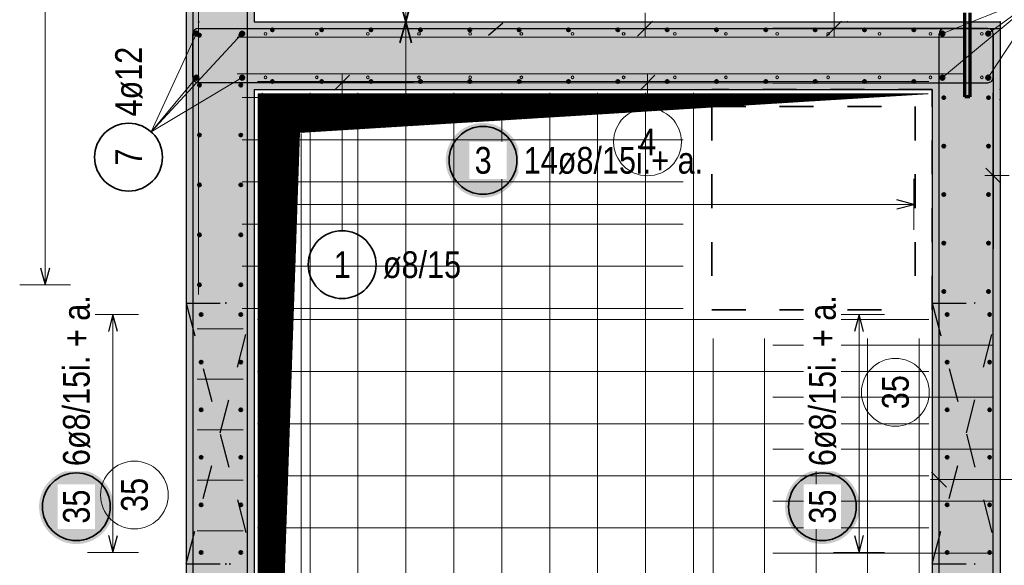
# Model space of a CAD drawing. Header units: millimetres. Extents: x -10.2 to 30.7, y 0 to 21.
# Tile 18 of 40: x 2.1 to 5, y 14.6 to 16.2. Entities that reach past the tile are written whole.
import ezdxf

# ---------------------------------------------------------------- set-up
doc = ezdxf.new("R2010")
doc.units = ezdxf.units.MM
doc.linetypes.add('DOT', pattern=[0.25, 0, -0.25])
doc.linetypes.add('HIDDEN', pattern=[0.375, 0.25, -0.125])
doc.layers.add('nplo Bewehrung', color=7, linetype='Continuous', lineweight=20)
doc.styles.add('Arial Narrow', font='ARIALN.TTF')

msp = doc.modelspace()

# ---------------------------------------------------------------- hatches: boundary and pattern name
at = {"lineweight": 13, "true_color": 0xd7ffd7}
for points in [[(2.791, 18.3541), (2.791, 16.1691), (2.591, 16.1691), (2.591, 18.3541)], [(2.791, 16.1691), (2.791, 12.3191), (2.591, 12.3191), (2.591, 16.1691)], [(4.791, 16.1691), (4.791, 15.9691), (2.791, 15.9691), (2.791, 16.1691)], [(4.991, 16.1691), (4.991, 12.3191), (4.791, 12.3191), (4.791, 16.1691)]]:
    msp.add_hatch(color=254, dxfattribs=at).paths.add_polyline_path(points)
at = {"lineweight": 13}
h = msp.add_hatch(dxfattribs=at)
h.set_pattern_fill('Mau', color=6, scale=0.01, angle=45, style=0, pattern_type=2)
h.set_pattern_definition([(45, (0, 0), (-0.00183847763, 0.00183847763), [])])
h.paths.add_polyline_path([(2.8035, 12.3316), (2.925, 15.842), (4.7785, 15.9566), (2.8035, 15.9566)])
at = {"lineweight": 25, "true_color": 0xffffff}
for points in [[(3.5763, 15.7602), (3.5762, 15.7641), (3.576, 15.7679), (3.5757, 15.7717), (3.5752, 15.7755), (3.5746, 15.7793), (3.5739, 15.7831), (3.573, 15.7868), (3.572, 15.7906), (3.5709, 15.7942), (3.5697, 15.7979), (3.5683, 15.8014), (3.5668, 15.805), (3.5652, 15.8085), (3.5634, 15.8119), (3.5616, 15.8152), (3.5596, 15.8185), (3.5575, 15.8217), (3.5553, 15.8249), (3.553, 15.828), (3.5506, 15.8309), (3.548, 15.8338), (3.5454, 15.8366), (3.5427, 15.8394), (3.5399, 15.842), (3.537, 15.8445), (3.534, 15.8469), (3.5309, 15.8492), (3.5278, 15.8514), (3.5246, 15.8535), (3.5213, 15.8555), (3.5179, 15.8574), (3.5145, 15.8591), (3.511, 15.8607), (3.5075, 15.8622), (3.5039, 15.8636), (3.5003, 15.8649), (3.4966, 15.866), (3.4929, 15.867), (3.4892, 15.8678), (3.4854, 15.8686), (3.4816, 15.8692), (3.4778, 15.8696), (3.474, 15.87), (3.4701, 15.8702), (3.4663, 15.8702), (3.4625, 15.8702), (3.4586, 15.87), (3.4548, 15.8696), (3.451, 15.8692), (3.4472, 15.8686), (3.4434, 15.8678), (3.4397, 15.867), (3.436, 15.866), (3.4323, 15.8649), (3.4287, 15.8636), (3.4251, 15.8622), (3.4216, 15.8607), (3.4181, 15.8591), (3.4147, 15.8574), (3.4113, 15.8555), (3.408, 15.8535), (3.4048, 15.8514), (3.4016, 15.8492), (3.3986, 15.8469), (3.3956, 15.8445), (3.3927, 15.842), (3.3899, 15.8394), (3.3872, 15.8366), (3.3845, 15.8338), (3.382, 15.8309), (3.3796, 15.828), (3.3773, 15.8249), (3.3751, 15.8217), (3.373, 15.8185), (3.371, 15.8152), (3.3692, 15.8119), (3.3674, 15.8085), (3.3658, 15.805), (3.3643, 15.8014), (3.3629, 15.7979), (3.3617, 15.7942), (3.3606, 15.7906), (3.3596, 15.7868), (3.3587, 15.7831), (3.358, 15.7793), (3.3574, 15.7755), (3.3569, 15.7717), (3.3566, 15.7679), (3.3564, 15.7641), (3.3563, 15.7602), (3.3564, 15.7564), (3.3566, 15.7526), (3.3569, 15.7487), (3.3574, 15.7449), (3.358, 15.7411), (3.3587, 15.7374), (3.3596, 15.7336), (3.3606, 15.7299), (3.3617, 15.7262), (3.3629, 15.7226), (3.3643, 15.719), (3.3658, 15.7155), (3.3674, 15.712), (3.3692, 15.7086), (3.371, 15.7052), (3.373, 15.7019), (3.3751, 15.6987), (3.3773, 15.6956), (3.3796, 15.6925), (3.382, 15.6895), (3.3845, 15.6866), (3.3872, 15.6838), (3.3899, 15.6811), (3.3927, 15.6785), (3.3956, 15.676), (3.3986, 15.6736), (3.4016, 15.6712), (3.4048, 15.669), (3.408, 15.667), (3.4113, 15.665), (3.4147, 15.6631), (3.4181, 15.6614), (3.4216, 15.6597), (3.4251, 15.6582), (3.4287, 15.6569), (3.4323, 15.6556), (3.436, 15.6545), (3.4397, 15.6535), (3.4434, 15.6526), (3.4472, 15.6519), (3.451, 15.6513), (3.4548, 15.6508), (3.4586, 15.6505), (3.4625, 15.6503), (3.4663, 15.6502), (3.4701, 15.6503), (3.474, 15.6505), (3.4778, 15.6508), (3.4816, 15.6513), (3.4854, 15.6519), (3.4892, 15.6526), (3.4929, 15.6535), (3.4966, 15.6545), (3.5003, 15.6556), (3.5039, 15.6569), (3.5075, 15.6582), (3.511, 15.6597), (3.5145, 15.6614), (3.5179, 15.6631), (3.5213, 15.665), (3.5246, 15.667), (3.5278, 15.669), (3.5309, 15.6712), (3.534, 15.6736), (3.537, 15.676), (3.5399, 15.6785), (3.5427, 15.6811), (3.5454, 15.6838), (3.548, 15.6866), (3.5506, 15.6895), (3.553, 15.6925), (3.5553, 15.6956), (3.5575, 15.6987), (3.5596, 15.7019), (3.5616, 15.7052), (3.5634, 15.7086), (3.5652, 15.712), (3.5668, 15.7155), (3.5683, 15.719), (3.5697, 15.7226), (3.5709, 15.7262), (3.572, 15.7299), (3.573, 15.7336), (3.5739, 15.7374), (3.5746, 15.7411), (3.5752, 15.7449), (3.5757, 15.7487), (3.576, 15.7526)], [(4.5771, 14.7379), (4.577, 14.7418), (4.5768, 14.7456), (4.5765, 14.7494), (4.576, 14.7532), (4.5754, 14.757), (4.5747, 14.7608), (4.5738, 14.7645), (4.5728, 14.7682), (4.5717, 14.7719), (4.5705, 14.7755), (4.5691, 14.7791), (4.5676, 14.7827), (4.566, 14.7861), (4.5642, 14.7896), (4.5624, 14.7929), (4.5604, 14.7962), (4.5583, 14.7994), (4.5561, 14.8026), (4.5538, 14.8056), (4.5514, 14.8086), (4.5489, 14.8115), (4.5462, 14.8143), (4.5435, 14.817), (4.5407, 14.8197), (4.5378, 14.8222), (4.5348, 14.8246), (4.5318, 14.8269), (4.5286, 14.8291), (4.5254, 14.8312), (4.5221, 14.8332), (4.5188, 14.835), (4.5153, 14.8368), (4.5119, 14.8384), (4.5083, 14.8399), (4.5047, 14.8413), (4.5011, 14.8425), (4.4974, 14.8437), (4.4937, 14.8446), (4.49, 14.8455), (4.4862, 14.8462), (4.4824, 14.8468), (4.4786, 14.8473), (4.4748, 14.8476), (4.4709, 14.8479), (4.4671, 14.8479), (4.4633, 14.8479), (4.4594, 14.8476), (4.4556, 14.8473), (4.4518, 14.8468), (4.448, 14.8462), (4.4442, 14.8455), (4.4405, 14.8446), (4.4368, 14.8437), (4.4331, 14.8425), (4.4295, 14.8413), (4.4259, 14.8399), (4.4224, 14.8384), (4.4189, 14.8368), (4.4155, 14.835), (4.4121, 14.8332), (4.4088, 14.8312), (4.4056, 14.8291), (4.4025, 14.8269), (4.3994, 14.8246), (4.3964, 14.8222), (4.3935, 14.8197), (4.3907, 14.817), (4.388, 14.8143), (4.3854, 14.8115), (4.3828, 14.8086), (4.3804, 14.8056), (4.3781, 14.8026), (4.3759, 14.7994), (4.3738, 14.7962), (4.3718, 14.7929), (4.37, 14.7896), (4.3682, 14.7861), (4.3666, 14.7827), (4.3651, 14.7791), (4.3637, 14.7755), (4.3625, 14.7719), (4.3614, 14.7682), (4.3604, 14.7645), (4.3595, 14.7608), (4.3588, 14.757), (4.3582, 14.7532), (4.3577, 14.7494), (4.3574, 14.7456), (4.3572, 14.7418), (4.3571, 14.7379), (4.3572, 14.7341), (4.3574, 14.7302), (4.3577, 14.7264), (4.3582, 14.7226), (4.3588, 14.7188), (4.3595, 14.715), (4.3604, 14.7113), (4.3614, 14.7076), (4.3625, 14.7039), (4.3637, 14.7003), (4.3651, 14.6967), (4.3666, 14.6932), (4.3682, 14.6897), (4.37, 14.6863), (4.3718, 14.6829), (4.3738, 14.6796), (4.3759, 14.6764), (4.3781, 14.6733), (4.3804, 14.6702), (4.3828, 14.6672), (4.3854, 14.6643), (4.388, 14.6615), (4.3907, 14.6588), (4.3935, 14.6562), (4.3964, 14.6537), (4.3994, 14.6512), (4.4025, 14.6489), (4.4056, 14.6467), (4.4088, 14.6446), (4.4121, 14.6427), (4.4155, 14.6408), (4.4189, 14.6391), (4.4224, 14.6374), (4.4259, 14.6359), (4.4295, 14.6346), (4.4331, 14.6333), (4.4368, 14.6322), (4.4405, 14.6312), (4.4442, 14.6303), (4.448, 14.6296), (4.4518, 14.629), (4.4556, 14.6285), (4.4594, 14.6282), (4.4633, 14.628), (4.4671, 14.6279), (4.4709, 14.628), (4.4748, 14.6282), (4.4786, 14.6285), (4.4824, 14.629), (4.4862, 14.6296), (4.49, 14.6303), (4.4937, 14.6312), (4.4974, 14.6322), (4.5011, 14.6333), (4.5047, 14.6346), (4.5083, 14.6359), (4.5119, 14.6374), (4.5153, 14.6391), (4.5188, 14.6408), (4.5221, 14.6427), (4.5254, 14.6446), (4.5286, 14.6467), (4.5318, 14.6489), (4.5348, 14.6512), (4.5378, 14.6537), (4.5407, 14.6562), (4.5435, 14.6588), (4.5462, 14.6615), (4.5489, 14.6643), (4.5514, 14.6672), (4.5538, 14.6702), (4.5561, 14.6733), (4.5583, 14.6764), (4.5604, 14.6796), (4.5624, 14.6829), (4.5642, 14.6863), (4.566, 14.6897), (4.5676, 14.6932), (4.5691, 14.6967), (4.5705, 14.7003), (4.5717, 14.7039), (4.5728, 14.7076), (4.5738, 14.7113), (4.5747, 14.715), (4.5754, 14.7188), (4.576, 14.7226), (4.5765, 14.7264), (4.5768, 14.7302)]]:
    msp.add_hatch(color=7, dxfattribs=at).paths.add_polyline_path(points)

# ---------------------------------------------------------------- linework, layer by layer
at = {"color": 6, "linetype": 'Continuous', "lineweight": 13}
for p, q in [((3.2382, 16.1691), (3.2382, 18.7557)), ((3.1382, 16.1691), (3.2882, 16.1691)), ((3.2882, 16.1691), (3.1382, 16.1691)), ((3.2382, 12.0691), (3.2382, 16.1691)), ((2.8035, 12.3316), (2.8035, 15.9566)), ((2.8035, 15.9566), (4.7785, 15.9566)), ((2.925, 15.842), (4.7785, 15.9566)), ((2.8035, 12.3316), (2.925, 15.842))]:
    msp.add_line(p, q, dxfattribs=at)
at = {"color": 3, "linetype": 'Continuous', "lineweight": 25}
for p, q in [((2.611, 18.7091), (2.611, 12.3291)), ((2.771, 18.7091), (2.771, 12.3291)), ((2.591, 18.3541), (2.591, 16.1691)), ((2.791, 18.3541), (2.791, 16.1691)), ((2.591, 16.1691), (2.591, 12.3191)), ((2.627, 16.1491), (3.261, 16.1491)), ((2.791, 16.1691), (4.791, 16.1691)), ((3.011, 16.1491), (4.991, 16.1491)), ((3.4829, 16.1292), (3.5246, 16.1657)), ((4.955, 16.1491), (4.321, 16.1491)), ((4.4796, 16.127), (4.5238, 16.1712)), ((4.791, 16.1691), (4.991, 16.1691)), ((4.827, 16.1491), (4.955, 16.1491)), ((4.991, 16.1691), (4.991, 12.3191)), ((2.611, 16.0051), (2.611, 16.1331)), ((4.811, 15.4991), (4.811, 16.1331)), ((4.971, 16.0051), (4.971, 16.1331)), ((4.971, 16.1331), (4.971, 15.4991)), ((3.073, 16.0112), (3.0288, 15.967)), ((3.261, 15.9891), (2.627, 15.9891)), ((2.791, 15.9691), (2.791, 12.3191)), ((2.791, 15.9691), (4.791, 15.9691)), ((4.321, 15.9891), (4.955, 15.9891)), ((4.791, 15.9691), (4.791, 12.3191)), ((4.811, 12.3291), (4.811, 15.9591)), ((4.971, 12.3291), (4.971, 15.9591)), ((4.9489, 15.7374), (4.9931, 15.6932)), ((2.895, 15.6436), (2.845, 15.6302)), ((2.845, 15.6302), (2.895, 15.6168)), ((4.737, 15.6302), (4.687, 15.6436)), ((4.687, 15.6168), (4.737, 15.6302)), ((2.1616, 15.4431), (2.175, 15.3931)), ((2.175, 15.3931), (2.1884, 15.4431)), ((2.375, 15.3051), (2.3616, 15.2551)), ((2.3884, 15.2551), (2.375, 15.3051)), ((4.575, 15.3051), (4.5616, 15.2551)), ((4.5884, 15.2551), (4.575, 15.3051)), ((4.7889, 14.84), (4.8331, 14.7958)), ((2.3616, 14.6531), (2.375, 14.6031)), ((2.375, 14.6031), (2.3884, 14.6531)), ((4.5616, 14.6531), (4.575, 14.6031)), ((4.575, 14.6031), (4.5884, 14.6531))]:
    msp.add_line(p, q, dxfattribs=at)
at = {"color": 5, "linetype": 'Continuous', "lineweight": 18}
for p, q in [((2.175, 18.6317), (2.175, 15.3931)), ((4.5017, 16.2873), (4.5017, 16.1241)), ((4.821, 16.0041), (5.1193, 16.254)), ((4.821, 16.1341), (5.1193, 16.254)), ((4.956, 16.1341), (5.1193, 16.254)), ((4.956, 16.0041), (5.1193, 16.254)), ((2.756, 16.1341), (2.4875, 15.8442)), ((2.621, 16.1341), (2.4875, 15.8442)), ((2.756, 16.0041), (2.4875, 15.8442)), ((2.621, 16.0041), (2.4875, 15.8442)), ((3.0509, 15.5524), (3.0509, 16.0141)), ((5.0175, 15.7153), (4.946, 15.7153)), ((2.845, 15.7052), (2.845, 15.5552)), ((4.737, 15.5552), (4.737, 15.7052)), ((2.845, 15.6302), (4.737, 15.6302)), ((2.1, 15.3931), (2.25, 15.3931)), ((2.45, 15.3051), (2.3, 15.3051)), ((2.375, 15.3051), (2.375, 14.6031)), ((4.65, 15.3051), (4.5, 15.3051)), ((4.575, 15.3051), (4.575, 14.6031)), ((5.1139, 14.8179), (4.786, 14.8179)), ((4.5, 14.6031), (4.65, 14.6031))]:
    msp.add_line(p, q, dxfattribs=at)
at = {"color": 2, "linetype": 'Continuous', "lineweight": 35}
for p, q in [((3.2214, 16.2316), (3.2382, 16.1691)), ((3.2382, 16.1691), (3.2549, 16.2316)), ((3.2382, 16.1691), (3.2214, 16.1066)), ((3.2549, 16.1066), (3.2382, 16.1691))]:
    msp.add_line(p, q, dxfattribs=at)
at = {"color": 9, "linetype": 'Continuous', "lineweight": 0}
for p, q in [((3.9441, 16.1949), (3.9441, 16.1241)), ((3.9221, 16.127), (3.9662, 16.1712)), ((3.9734, 16.0112), (3.9292, 15.967)), ((3.9513, 15.9146), (3.9513, 16.0141)), ((2.801, 15.9891), (4.781, 15.9891))]:
    msp.add_line(p, q, dxfattribs=at)
at = {"color": 1, "linetype": 'Continuous', "lineweight": 70}
for p, q in [((4.887, 15.9475), (4.887, 16.195)), ((4.902, 16.195), (4.902, 15.9475)), ((4.902, 15.9475), (4.887, 15.9475))]:
    msp.add_line(p, q, dxfattribs=at)
at = {"color": 2, "linetype": 'DOT', "lineweight": 35, "ltscale": 0.25}
for p, q in [((4.791, 15.9691), (4.141, 15.9691)), ((4.791, 15.3191), (4.791, 15.9691)), ((4.141, 15.9191), (4.141, 15.3191)), ((4.141, 15.9191), (4.741, 15.9191)), ((4.741, 15.9191), (4.741, 15.3191)), ((4.141, 15.3191), (4.741, 15.3191))]:
    msp.add_line(p, q, dxfattribs=at)
at = {"color": 3, "linetype": 'HIDDEN', "lineweight": 25, "ltscale": 0.25}
for p, q in [((2.591, 14.5691), (2.791, 15.3391)), ((2.591, 15.3391), (2.791, 14.5691)), ((2.591, 15.3391), (2.791, 15.3391)), ((4.791, 14.5691), (4.991, 15.3391)), ((4.791, 15.3391), (4.991, 14.5691)), ((4.791, 15.3391), (4.991, 15.3391)), ((2.591, 14.5691), (2.791, 14.5691)), ((4.791, 14.5691), (4.991, 14.5691))]:
    msp.add_line(p, q, dxfattribs=at)
at = {"color": 9, "linetype": 'Continuous', "lineweight": 0}
for centre, radius in [((2.6278, 16.1691), 0.00111), ((4.541, 16.1691), 0.00111), ((4.991, 16.1691), 0.00111), ((4.991, 15.9691), 0.00111), ((4.791, 15.9391), 0.00111), ((4.991, 15.9391), 0.00111), ((4.791, 15.9191), 0.00111), ((2.7079, 15.3391), 0.00111), ((4.9162, 15.3391), 0.00111), ((4.6823, 15.0755), 0.1), ((2.7079, 14.5691), 0.00111), ((2.7195, 14.5691), 0.00111), ((4.9162, 14.5691), 0.00111)]:
    msp.add_circle(centre, radius, dxfattribs=at)
at = {"color": 4, "linetype": 'Continuous', "lineweight": 50}
for centre, radius in [((2.845, 16.1451), 0.004), ((2.845, 16.1451), 0.004), ((2.845, 16.1451), 0.0036), ((2.845, 16.1451), 0.0028), ((2.845, 16.1451), 0.002), ((2.845, 16.1451), 0.0012), ((2.845, 16.1451), 0.0004), ((2.9905, 16.1451), 0.004), ((2.9905, 16.1451), 0.004), ((2.9905, 16.1451), 0.0036), ((2.9905, 16.1451), 0.0028), ((2.9905, 16.1451), 0.002), ((2.9905, 16.1451), 0.0012), ((2.9905, 16.1451), 0.0004), ((3.136, 16.1451), 0.004), ((3.136, 16.1451), 0.004), ((3.136, 16.1451), 0.0036), ((3.136, 16.1451), 0.0028), ((3.136, 16.1451), 0.002), ((3.136, 16.1451), 0.0012), ((3.136, 16.1451), 0.0004), ((3.2816, 16.1451), 0.004), ((3.2816, 16.1451), 0.004), ((3.2816, 16.1451), 0.0036), ((3.2816, 16.1451), 0.0028), ((3.2816, 16.1451), 0.002), ((3.2816, 16.1451), 0.0012), ((3.2816, 16.1451), 0.0004), ((3.4271, 16.1451), 0.004), ((3.4271, 16.1451), 0.004), ((3.4271, 16.1451), 0.0036), ((3.4271, 16.1451), 0.0028), ((3.4271, 16.1451), 0.002), ((3.4271, 16.1451), 0.0012), ((3.4271, 16.1451), 0.0004), ((3.5727, 16.1451), 0.004), ((3.5727, 16.1451), 0.004), ((3.5727, 16.1451), 0.0036), ((3.5727, 16.1451), 0.0028), ((3.5727, 16.1451), 0.002), ((3.5727, 16.1451), 0.0012), ((3.5727, 16.1451), 0.0004), ((3.7182, 16.1451), 0.004), ((3.7182, 16.1451), 0.004), ((3.7182, 16.1451), 0.0036), ((3.7182, 16.1451), 0.0028), ((3.7182, 16.1451), 0.002), ((3.7182, 16.1451), 0.0012), ((3.7182, 16.1451), 0.0004), ((3.8637, 16.1451), 0.004), ((3.8637, 16.1451), 0.004), ((3.8637, 16.1451), 0.0036), ((3.8637, 16.1451), 0.0028), ((3.8637, 16.1451), 0.002), ((3.8637, 16.1451), 0.0012), ((3.8637, 16.1451), 0.0004), ((4.0093, 16.1451), 0.004), ((4.0093, 16.1451), 0.004), ((4.0093, 16.1451), 0.0036), ((4.0093, 16.1451), 0.0028), ((4.0093, 16.1451), 0.002), ((4.0093, 16.1451), 0.0012), ((4.0093, 16.1451), 0.0004), ((4.1548, 16.1451), 0.004), ((4.1548, 16.1451), 0.004), ((4.1548, 16.1451), 0.0036), ((4.1548, 16.1451), 0.0028), ((4.1548, 16.1451), 0.002), ((4.1548, 16.1451), 0.0012), ((4.1548, 16.1451), 0.0004), ((4.3003, 16.1451), 0.004), ((4.3003, 16.1451), 0.004), ((4.3003, 16.1451), 0.0036), ((4.3003, 16.1451), 0.0028), ((4.3003, 16.1451), 0.002), ((4.3003, 16.1451), 0.0012), ((4.3003, 16.1451), 0.0004), ((4.4459, 16.1451), 0.004), ((4.4459, 16.1451), 0.004), ((4.4459, 16.1451), 0.0036), ((4.4459, 16.1451), 0.0028), ((4.4459, 16.1451), 0.002), ((4.4459, 16.1451), 0.0012), ((4.4459, 16.1451), 0.0004), ((4.5914, 16.1451), 0.004), ((4.5914, 16.1451), 0.004), ((4.5914, 16.1451), 0.0036), ((4.5914, 16.1451), 0.0028), ((4.5914, 16.1451), 0.002), ((4.5914, 16.1451), 0.0012), ((4.5914, 16.1451), 0.0004), ((4.737, 16.1451), 0.004), ((4.737, 16.1451), 0.004), ((4.737, 16.1451), 0.0036), ((4.737, 16.1451), 0.0028), ((4.737, 16.1451), 0.002), ((4.737, 16.1451), 0.0012), ((4.737, 16.1451), 0.0004), ((2.621, 16.1341), 0.006), ((2.621, 16.1341), 0.006), ((2.621, 16.1341), 0.0054), ((2.621, 16.1341), 0.0042), ((2.621, 16.1341), 0.003), ((2.621, 16.1341), 0.0018), ((2.621, 16.1341), 0.0006), ((2.63, 16.1292), 0.004), ((2.63, 16.1292), 0.004), ((2.63, 16.1292), 0.0036), ((2.63, 16.1292), 0.0028), ((2.63, 16.1292), 0.002), ((2.63, 16.1292), 0.0012), ((2.63, 16.1292), 0.0004), ((2.752, 16.1292), 0.004), ((2.752, 16.1292), 0.004), ((2.752, 16.1292), 0.0036), ((2.752, 16.1292), 0.0028), ((2.756, 16.1341), 0.006), ((2.756, 16.1341), 0.006), ((2.752, 16.1292), 0.002), ((2.756, 16.1341), 0.0054), ((2.752, 16.1292), 0.0012), ((2.752, 16.1292), 0.0004), ((2.756, 16.1341), 0.0042), ((2.756, 16.1341), 0.003), ((2.756, 16.1341), 0.0018), ((2.756, 16.1341), 0.0006), ((4.821, 16.1341), 0.006), ((4.821, 16.1341), 0.006), ((4.821, 16.1341), 0.0054), ((4.821, 16.1341), 0.0042), ((4.821, 16.1341), 0.003), ((4.821, 16.1341), 0.0018), ((4.821, 16.1341), 0.0006), ((4.956, 16.1341), 0.006), ((4.956, 16.1341), 0.006), ((4.956, 16.1341), 0.0054), ((4.956, 16.1341), 0.0042), ((4.956, 16.1341), 0.003), ((4.956, 16.1341), 0.0018), ((4.956, 16.1341), 0.0006), ((2.621, 16.0041), 0.006), ((2.621, 16.0041), 0.006), ((2.621, 16.0041), 0.0054), ((2.621, 16.0041), 0.0042), ((2.621, 16.0041), 0.003), ((2.621, 16.0041), 0.0018), ((2.621, 16.0041), 0.0006), ((2.756, 16.0041), 0.006), ((2.756, 16.0041), 0.006), ((2.756, 16.0041), 0.0054), ((2.756, 16.0041), 0.0042), ((2.756, 16.0041), 0.003), ((2.756, 16.0041), 0.0018), ((2.756, 16.0041), 0.0006), ((4.821, 16.0041), 0.006), ((4.821, 16.0041), 0.006), ((4.821, 16.0041), 0.0054), ((4.821, 16.0041), 0.0042), ((4.821, 16.0041), 0.003), ((4.821, 16.0041), 0.0018), ((4.821, 16.0041), 0.0006), ((4.956, 16.0041), 0.006), ((4.956, 16.0041), 0.006), ((4.956, 16.0041), 0.0054), ((4.956, 16.0041), 0.0042), ((4.956, 16.0041), 0.003), ((4.956, 16.0041), 0.0018), ((4.956, 16.0041), 0.0006), ((2.63, 15.982), 0.004), ((2.63, 15.982), 0.004), ((2.63, 15.982), 0.0036), ((2.63, 15.982), 0.0028), ((2.63, 15.982), 0.002), ((2.63, 15.982), 0.0012), ((2.63, 15.982), 0.0004), ((2.752, 15.982), 0.004), ((2.752, 15.982), 0.004), ((2.752, 15.982), 0.0036), ((2.752, 15.982), 0.0028), ((2.752, 15.982), 0.002), ((2.752, 15.982), 0.0012), ((2.752, 15.982), 0.0004), ((2.845, 15.9931), 0.004), ((2.845, 15.9931), 0.004), ((2.845, 15.9931), 0.0036), ((2.845, 15.9931), 0.0028), ((2.845, 15.9931), 0.002), ((2.845, 15.9931), 0.0012), ((2.845, 15.9931), 0.0004), ((2.9905, 15.9931), 0.004), ((2.9905, 15.9931), 0.004), ((2.9905, 15.9931), 0.0036), ((2.9905, 15.9931), 0.0028), ((2.9905, 15.9931), 0.002), ((2.9905, 15.9931), 0.0012), ((2.9905, 15.9931), 0.0004), ((3.136, 15.9931), 0.004), ((3.136, 15.9931), 0.004), ((3.136, 15.9931), 0.0036), ((3.136, 15.9931), 0.0028), ((3.136, 15.9931), 0.002), ((3.136, 15.9931), 0.0012), ((3.136, 15.9931), 0.0004), ((3.2816, 15.9931), 0.004), ((3.2816, 15.9931), 0.004), ((3.2816, 15.9931), 0.0036), ((3.2816, 15.9931), 0.0028), ((3.2816, 15.9931), 0.002), ((3.2816, 15.9931), 0.0012), ((3.2816, 15.9931), 0.0004), ((3.4271, 15.9931), 0.004), ((3.4271, 15.9931), 0.004), ((3.4271, 15.9931), 0.0036), ((3.4271, 15.9931), 0.0028), ((3.4271, 15.9931), 0.002), ((3.4271, 15.9931), 0.0012), ((3.4271, 15.9931), 0.0004), ((3.5727, 15.9931), 0.004), ((3.5727, 15.9931), 0.004), ((3.5727, 15.9931), 0.0036), ((3.5727, 15.9931), 0.0028), ((3.5727, 15.9931), 0.002), ((3.5727, 15.9931), 0.0012), ((3.5727, 15.9931), 0.0004), ((3.7182, 15.9931), 0.004), ((3.7182, 15.9931), 0.004), ((3.7182, 15.9931), 0.0036), ((3.7182, 15.9931), 0.0028), ((3.7182, 15.9931), 0.002), ((3.7182, 15.9931), 0.0012), ((3.7182, 15.9931), 0.0004), ((3.8637, 15.9931), 0.004), ((3.8637, 15.9931), 0.004), ((3.8637, 15.9931), 0.0036), ((3.8637, 15.9931), 0.0028), ((3.8637, 15.9931), 0.002), ((3.8637, 15.9931), 0.0012), ((3.8637, 15.9931), 0.0004), ((4.0093, 15.9931), 0.004), ((4.0093, 15.9931), 0.004), ((4.0093, 15.9931), 0.0036), ((4.0093, 15.9931), 0.0028), ((4.0093, 15.9931), 0.002), ((4.0093, 15.9931), 0.0012), ((4.0093, 15.9931), 0.0004), ((4.1548, 15.9931), 0.004), ((4.1548, 15.9931), 0.004), ((4.1548, 15.9931), 0.0036), ((4.1548, 15.9931), 0.0028), ((4.1548, 15.9931), 0.002), ((4.1548, 15.9931), 0.0012), ((4.1548, 15.9931), 0.0004), ((4.3003, 15.9931), 0.004), ((4.3003, 15.9931), 0.004), ((4.3003, 15.9931), 0.0036), ((4.3003, 15.9931), 0.0028), ((4.3003, 15.9931), 0.002), ((4.3003, 15.9931), 0.0012), ((4.3003, 15.9931), 0.0004), ((4.4459, 15.9931), 0.004), ((4.4459, 15.9931), 0.004), ((4.4459, 15.9931), 0.0036), ((4.4459, 15.9931), 0.0028), ((4.4459, 15.9931), 0.002), ((4.4459, 15.9931), 0.0012), ((4.4459, 15.9931), 0.0004), ((4.5914, 15.9931), 0.004), ((4.5914, 15.9931), 0.004), ((4.5914, 15.9931), 0.0036), ((4.5914, 15.9931), 0.0028), ((4.5914, 15.9931), 0.002), ((4.5914, 15.9931), 0.0012), ((4.5914, 15.9931), 0.0004), ((4.737, 15.9931), 0.004), ((4.737, 15.9931), 0.004), ((4.737, 15.9931), 0.0036), ((4.737, 15.9931), 0.0028), ((4.737, 15.9931), 0.002), ((4.737, 15.9931), 0.0012), ((4.737, 15.9931), 0.0004), ((4.825, 15.9451), 0.004), ((4.825, 15.9451), 0.004), ((4.825, 15.9451), 0.0036), ((4.825, 15.9451), 0.0028), ((4.825, 15.9451), 0.002), ((4.825, 15.9451), 0.0012), ((4.825, 15.9451), 0.0004), ((4.957, 15.9451), 0.004), ((4.957, 15.9451), 0.004), ((4.957, 15.9451), 0.0036), ((4.957, 15.9451), 0.0028), ((4.957, 15.9451), 0.002), ((4.957, 15.9451), 0.0012), ((4.957, 15.9451), 0.0004), ((2.63, 15.8348), 0.004), ((2.63, 15.8348), 0.004), ((2.63, 15.8348), 0.0036), ((2.63, 15.8348), 0.0028), ((2.63, 15.8348), 0.002), ((2.63, 15.8348), 0.0012), ((2.63, 15.8348), 0.0004), ((2.752, 15.8348), 0.004), ((2.752, 15.8348), 0.004), ((2.752, 15.8348), 0.0036), ((2.752, 15.8348), 0.0028), ((2.752, 15.8348), 0.002), ((2.752, 15.8348), 0.0012), ((2.752, 15.8348), 0.0004), ((4.825, 15.8021), 0.004), ((4.825, 15.8021), 0.004), ((4.825, 15.8021), 0.0036), ((4.825, 15.8021), 0.0028), ((4.825, 15.8021), 0.002), ((4.825, 15.8021), 0.0012), ((4.825, 15.8021), 0.0004), ((4.957, 15.8021), 0.004), ((4.957, 15.8021), 0.004), ((4.957, 15.8021), 0.0036), ((4.957, 15.8021), 0.0028), ((4.957, 15.8021), 0.002), ((4.957, 15.8021), 0.0012), ((4.957, 15.8021), 0.0004), ((2.63, 15.6875), 0.004), ((2.63, 15.6875), 0.004), ((2.63, 15.6875), 0.0036), ((2.63, 15.6875), 0.0028), ((2.63, 15.6875), 0.002), ((2.63, 15.6875), 0.0012), ((2.63, 15.6875), 0.0004), ((2.752, 15.6875), 0.004), ((2.752, 15.6875), 0.004), ((2.752, 15.6875), 0.0036), ((2.752, 15.6875), 0.0028), ((2.752, 15.6875), 0.002), ((2.752, 15.6875), 0.0012), ((2.752, 15.6875), 0.0004), ((4.825, 15.6591), 0.004), ((4.825, 15.6591), 0.004), ((4.825, 15.6591), 0.0036), ((4.825, 15.6591), 0.0028), ((4.825, 15.6591), 0.002), ((4.825, 15.6591), 0.0012), ((4.825, 15.6591), 0.0004), ((4.957, 15.6591), 0.004), ((4.957, 15.6591), 0.004), ((4.957, 15.6591), 0.0036), ((4.957, 15.6591), 0.0028), ((4.957, 15.6591), 0.002), ((4.957, 15.6591), 0.0012), ((4.957, 15.6591), 0.0004), ((2.63, 15.5403), 0.004), ((2.63, 15.5403), 0.004), ((2.63, 15.5403), 0.0036), ((2.63, 15.5403), 0.0028), ((2.63, 15.5403), 0.002), ((2.63, 15.5403), 0.0012), ((2.63, 15.5403), 0.0004), ((2.752, 15.5403), 0.004), ((2.752, 15.5403), 0.004), ((2.752, 15.5403), 0.0036), ((2.752, 15.5403), 0.0028), ((2.752, 15.5403), 0.002), ((2.752, 15.5403), 0.0012), ((2.752, 15.5403), 0.0004), ((4.825, 15.5161), 0.004), ((4.825, 15.5161), 0.004), ((4.825, 15.5161), 0.0036), ((4.825, 15.5161), 0.0028), ((4.825, 15.5161), 0.002), ((4.825, 15.5161), 0.0012), ((4.825, 15.5161), 0.0004), ((4.957, 15.5161), 0.004), ((4.957, 15.5161), 0.004), ((4.957, 15.5161), 0.0036), ((4.957, 15.5161), 0.0028), ((4.957, 15.5161), 0.002), ((4.957, 15.5161), 0.0012), ((4.957, 15.5161), 0.0004), ((2.63, 15.3931), 0.004), ((2.63, 15.3931), 0.004), ((2.63, 15.3931), 0.0036), ((2.63, 15.3931), 0.0028), ((2.63, 15.3931), 0.002), ((2.63, 15.3931), 0.0012), ((2.63, 15.3931), 0.0004), ((2.752, 15.3931), 0.004), ((2.752, 15.3931), 0.004), ((2.752, 15.3931), 0.0036), ((2.752, 15.3931), 0.0028), ((2.752, 15.3931), 0.002), ((2.752, 15.3931), 0.0012), ((2.752, 15.3931), 0.0004), ((4.825, 15.3731), 0.004), ((4.825, 15.3731), 0.004), ((4.825, 15.3731), 0.0036), ((4.825, 15.3731), 0.0028), ((4.825, 15.3731), 0.002), ((4.825, 15.3731), 0.0012), ((4.825, 15.3731), 0.0004), ((4.957, 15.3731), 0.004), ((4.957, 15.3731), 0.004), ((4.957, 15.3731), 0.0036), ((4.957, 15.3731), 0.0028), ((4.957, 15.3731), 0.002), ((4.957, 15.3731), 0.0012), ((4.957, 15.3731), 0.0004), ((2.635, 15.3051), 0.004), ((2.635, 15.3051), 0.004), ((2.635, 15.3051), 0.0036), ((2.635, 15.3051), 0.0028), ((2.635, 15.3051), 0.002), ((2.635, 15.3051), 0.0012), ((2.635, 15.3051), 0.0004), ((2.7519, 15.3051), 0.004), ((2.7519, 15.3051), 0.004), ((2.7519, 15.3051), 0.0036), ((2.7519, 15.3051), 0.0028), ((2.7519, 15.3051), 0.002), ((2.7519, 15.3051), 0.0012), ((2.7519, 15.3051), 0.0004), ((4.835, 15.3051), 0.004), ((4.835, 15.3051), 0.004), ((4.835, 15.3051), 0.0036), ((4.835, 15.3051), 0.0028), ((4.835, 15.3051), 0.002), ((4.835, 15.3051), 0.0012), ((4.835, 15.3051), 0.0004), ((4.9602, 15.3051), 0.004), ((4.9602, 15.3051), 0.004), ((4.9602, 15.3051), 0.0036), ((4.9602, 15.3051), 0.0028), ((4.9602, 15.3051), 0.002), ((4.9602, 15.3051), 0.0012), ((4.9602, 15.3051), 0.0004), ((2.635, 15.1647), 0.004), ((2.635, 15.1647), 0.004), ((2.635, 15.1647), 0.0036), ((2.635, 15.1647), 0.0028), ((2.635, 15.1647), 0.002), ((2.635, 15.1647), 0.0012), ((2.635, 15.1647), 0.0004), ((2.7519, 15.1647), 0.004), ((2.7519, 15.1647), 0.004), ((2.7519, 15.1647), 0.0036), ((2.7519, 15.1647), 0.0028), ((2.7519, 15.1647), 0.002), ((2.7519, 15.1647), 0.0012), ((2.7519, 15.1647), 0.0004), ((4.835, 15.1647), 0.004), ((4.835, 15.1647), 0.004), ((4.835, 15.1647), 0.0036), ((4.835, 15.1647), 0.0028), ((4.835, 15.1647), 0.002), ((4.835, 15.1647), 0.0012), ((4.835, 15.1647), 0.0004), ((4.9602, 15.1647), 0.004), ((4.9602, 15.1647), 0.004), ((4.9602, 15.1647), 0.0036), ((4.9602, 15.1647), 0.0028), ((4.9602, 15.1647), 0.002), ((4.9602, 15.1647), 0.0012), ((4.9602, 15.1647), 0.0004), ((2.635, 15.0243), 0.004), ((2.635, 15.0243), 0.004), ((2.635, 15.0243), 0.0036), ((2.635, 15.0243), 0.0028), ((2.635, 15.0243), 0.002), ((2.635, 15.0243), 0.0012), ((2.635, 15.0243), 0.0004), ((2.7519, 15.0243), 0.004), ((2.7519, 15.0243), 0.004), ((2.7519, 15.0243), 0.0036), ((2.7519, 15.0243), 0.0028), ((2.7519, 15.0243), 0.002), ((2.7519, 15.0243), 0.0012), ((2.7519, 15.0243), 0.0004), ((4.835, 15.0243), 0.004), ((4.835, 15.0243), 0.004), ((4.835, 15.0243), 0.0036), ((4.835, 15.0243), 0.0028), ((4.835, 15.0243), 0.002), ((4.835, 15.0243), 0.0012), ((4.835, 15.0243), 0.0004), ((4.9602, 15.0243), 0.004), ((4.9602, 15.0243), 0.004), ((4.9602, 15.0243), 0.0036), ((4.9602, 15.0243), 0.0028), ((4.9602, 15.0243), 0.002), ((4.9602, 15.0243), 0.0012), ((4.9602, 15.0243), 0.0004), ((2.635, 14.8839), 0.004), ((2.635, 14.8839), 0.004), ((2.635, 14.8839), 0.0036), ((2.635, 14.8839), 0.0028), ((2.635, 14.8839), 0.002), ((2.635, 14.8839), 0.0012), ((2.635, 14.8839), 0.0004), ((2.7519, 14.8839), 0.004), ((2.7519, 14.8839), 0.004), ((2.7519, 14.8839), 0.0036), ((2.7519, 14.8839), 0.0028), ((2.7519, 14.8839), 0.002), ((2.7519, 14.8839), 0.0012), ((2.7519, 14.8839), 0.0004), ((4.835, 14.8839), 0.004), ((4.835, 14.8839), 0.004), ((4.835, 14.8839), 0.0036), ((4.835, 14.8839), 0.0028), ((4.835, 14.8839), 0.002), ((4.835, 14.8839), 0.0012), ((4.835, 14.8839), 0.0004), ((4.9602, 14.8839), 0.004), ((4.9602, 14.8839), 0.004), ((4.9602, 14.8839), 0.0036), ((4.9602, 14.8839), 0.0028), ((4.9602, 14.8839), 0.002), ((4.9602, 14.8839), 0.0012), ((4.9602, 14.8839), 0.0004), ((2.635, 14.7435), 0.004), ((2.635, 14.7435), 0.004), ((2.635, 14.7435), 0.0036), ((2.635, 14.7435), 0.0028), ((2.635, 14.7435), 0.002), ((2.635, 14.7435), 0.0012), ((2.635, 14.7435), 0.0004), ((2.7519, 14.7435), 0.004), ((2.7519, 14.7435), 0.004), ((2.7519, 14.7435), 0.0036), ((2.7519, 14.7435), 0.0028), ((2.7519, 14.7435), 0.002), ((2.7519, 14.7435), 0.0012), ((2.7519, 14.7435), 0.0004), ((4.835, 14.7435), 0.004), ((4.835, 14.7435), 0.004), ((4.835, 14.7435), 0.0036), ((4.835, 14.7435), 0.0028), ((4.835, 14.7435), 0.002), ((4.835, 14.7435), 0.0012), ((4.835, 14.7435), 0.0004), ((4.9602, 14.7435), 0.004), ((4.9602, 14.7435), 0.004), ((4.9602, 14.7435), 0.0036), ((4.9602, 14.7435), 0.0028), ((4.9602, 14.7435), 0.002), ((4.9602, 14.7435), 0.0012), ((4.9602, 14.7435), 0.0004), ((2.635, 14.6031), 0.004), ((2.635, 14.6031), 0.004), ((2.635, 14.6031), 0.0036), ((2.635, 14.6031), 0.0028), ((2.635, 14.6031), 0.002), ((2.7519, 14.6031), 0.004), ((2.7519, 14.6031), 0.004), ((2.7519, 14.6031), 0.0036), ((2.7519, 14.6031), 0.0028), ((2.7519, 14.6031), 0.002), ((4.835, 14.6031), 0.004), ((4.835, 14.6031), 0.004), ((4.835, 14.6031), 0.0036), ((4.835, 14.6031), 0.0028), ((4.835, 14.6031), 0.002), ((4.9602, 14.6031), 0.004), ((4.9602, 14.6031), 0.004), ((4.9602, 14.6031), 0.0036), ((4.9602, 14.6031), 0.0028), ((4.9602, 14.6031), 0.002), ((2.635, 14.6031), 0.0012), ((2.635, 14.6031), 0.0004), ((2.7519, 14.6031), 0.0012), ((2.7519, 14.6031), 0.0004), ((4.835, 14.6031), 0.0012), ((4.835, 14.6031), 0.0004), ((4.9602, 14.6031), 0.0012), ((4.9602, 14.6031), 0.0004)]:
    msp.add_circle(centre, radius, dxfattribs=at)
at = {"color": 2, "linetype": 'Continuous', "lineweight": 35}
for centre in [(2.421, 15.7695), (3.4663, 15.7602), (3.0509, 15.4524), (2.2671, 14.7379), (4.4671, 14.7379)]:
    msp.add_circle(centre, 0.1, dxfattribs=at)
at = {"color": 3, "linetype": 'Continuous', "lineweight": 25}
for centre, start, end in [((2.627, 16.1331), 90, 180), ((4.827, 16.1331), 90, 180), ((4.955, 16.1331), 0, 90), ((4.955, 16.1331), 0, 90), ((2.627, 16.0051), 180, 270), ((4.955, 16.0051), 270, 0)]:
    msp.add_arc(centre, 0.016, start, end, dxfattribs=at)
at = {"layer": 'nplo Bewehrung', "color": 9, "linetype": 'Continuous', "lineweight": 0}
for p, q in [((2.6277, 15.3641), (2.6277, 18.7507)), ((2.741, 16.1231), (4.891, 16.1231)), ((2.741, 16.0151), (4.891, 16.0151)), ((2.801, 15.9931), (4.781, 15.9931)), ((2.801, 15.9931), (4.781, 15.9931)), ((2.756, 15.9451), (4.056, 15.9451)), ((2.815, 12.3291), (2.815, 15.9591)), ((2.9563, 12.3291), (2.9563, 15.9591)), ((3.0976, 12.3291), (3.0976, 15.9591)), ((3.239, 12.3291), (3.239, 15.9591)), ((3.3803, 12.3291), (3.3803, 15.9591)), ((3.5216, 12.3291), (3.5216, 15.9591)), ((2.9301, 12.4391), (2.9301, 15.8391)), ((2.756, 15.8207), (4.056, 15.8207)), ((2.756, 15.5719), (4.056, 15.5719)), ((2.756, 15.4475), (4.056, 15.4475)), ((2.756, 15.3231), (4.056, 15.3231)), ((2.801, 15.2902), (4.781, 15.2902)), ((2.623, 15.2634), (2.759, 15.2634)), ((4.145, 12.2841), (4.145, 15.2341)), ((4.2967, 12.2841), (4.2967, 15.2341)), ((4.321, 15.2151), (4.971, 15.2151)), ((4.4485, 12.2841), (4.4485, 15.2341)), ((4.6002, 12.2841), (4.6002, 15.2341)), ((4.752, 12.2841), (4.752, 15.2341)), ((2.801, 15.1366), (4.781, 15.1366)), ((2.623, 15.1143), (2.759, 15.1143)), ((4.321, 15.0615), (4.971, 15.0615)), ((2.801, 14.9831), (4.781, 14.9831)), ((2.623, 14.9652), (2.759, 14.9652)), ((4.321, 14.9079), (4.971, 14.9079)), ((2.623, 14.8162), (2.759, 14.8162)), ((2.801, 14.8296), (4.781, 14.8296)), ((4.321, 14.7543), (4.971, 14.7543)), ((2.623, 14.6671), (2.759, 14.6671)), ((2.801, 14.6761), (4.781, 14.6761)), ((4.321, 14.6007), (4.971, 14.6007))]:
    msp.add_line(p, q, dxfattribs=at)
for centre in [(2.825, 16.1331), (2.825, 16.1331), (2.9758, 16.1331), (2.9758, 16.1331), (3.1267, 16.1331), (3.1267, 16.1331), (3.2775, 16.1331), (3.2775, 16.1331), (3.4284, 16.1331), (3.4284, 16.1331), (3.5793, 16.1331), (3.5793, 16.1331), (3.7301, 16.1331), (3.7301, 16.1331), (3.881, 16.1331), (3.881, 16.1331), (4.0318, 16.1331), (4.0318, 16.1331), (4.1827, 16.1331), (4.1827, 16.1331), (4.3335, 16.1331), (4.3335, 16.1331), (4.4844, 16.1331), (4.4844, 16.1331), (4.6352, 16.1331), (4.6352, 16.1331), (4.7861, 16.1331), (4.7861, 16.1331), (4.937, 16.1331), (4.937, 16.1331), (2.825, 16.0051), (2.825, 16.0051), (2.9758, 16.0051), (2.9758, 16.0051), (3.1267, 16.0051), (3.1267, 16.0051), (3.2775, 16.0051), (3.2775, 16.0051), (3.4284, 16.0051), (3.4284, 16.0051), (3.5793, 16.0051), (3.5793, 16.0051), (3.7301, 16.0051), (3.7301, 16.0051), (3.881, 16.0051), (3.881, 16.0051), (4.0318, 16.0051), (4.0318, 16.0051), (4.1827, 16.0051), (4.1827, 16.0051), (4.3335, 16.0051), (4.3335, 16.0051), (4.4844, 16.0051), (4.4844, 16.0051), (4.6352, 16.0051), (4.6352, 16.0051), (4.7861, 16.0051), (4.7861, 16.0051), (4.937, 16.0051), (4.937, 16.0051)]:
    msp.add_circle(centre, 0.004, dxfattribs=at)

# ---------------------------------------------------------------- texts
at = {"color": 2, "lineweight": 35, "style": 'Arial Narrow'}
msp.add_text('Rückbiegeanschluß ø 8/15 cm', height=0.07875, rotation=90, dxfattribs=at).set_placement((3.1767, 13.2855))
at = {"color": 2, "lineweight": 35, "attachment_point": 1, "rotation": 90, "line_spacing_factor": 0.9, "style": 'Arial Narrow'}
for s, insert, char_height in [('4ø12', (2.3816, 15.8895), 0.07875), ('7', (2.3816, 15.7447), 0.0788)]:
    msp.add_mtext(s, dxfattribs=dict(at, insert=insert, char_height=char_height))
at = {"color": 2, "lineweight": 35, "attachment_point": 1, "line_spacing_factor": 0.9, "style": 'Arial Narrow'}
for s, insert, char_height in [('1', (3.0261, 15.4918), 0.0788), ('ø8/15', (3.1709, 15.4918), 0.07875)]:
    msp.add_mtext(s, dxfattribs=dict(at, insert=insert, char_height=char_height))
at = {"color": 9, "lineweight": 0, "char_height": 0.07875, "attachment_point": 1, "rotation": 90, "line_spacing_factor": 0.9, "style": 'Arial Narrow'}
for insert in [(4.6429, 15.0259), (2.399, 14.7229)]:
    msp.add_mtext('35', dxfattribs=dict(at, insert=insert))
at = {"color": 2, "lineweight": 35, "insert": (2.1909, 14.0209), "char_height": 0.07875, "attachment_point": 1, "rotation": 90, "line_spacing_factor": 0.9, "style": 'Arial Narrow', "bg_fill": 3, "box_fill_scale": 1.2, "bg_fill_color": 256, "bg_fill_true_color": 13158600, "bg_fill_transparency": 0}
msp.add_mtext('6ø8/15i. + a.', dxfattribs=at)

# ---------------------------------------------------------------- next in the draw order: hatches: boundary and pattern name
at = {"lineweight": 25, "true_color": 0xffffff}
msp.add_hatch(color=7, dxfattribs=at).paths.add_polyline_path([(2.3771, 14.7379), (2.377, 14.7418), (2.3768, 14.7456), (2.3765, 14.7494), (2.376, 14.7532), (2.3754, 14.757), (2.3747, 14.7608), (2.3738, 14.7645), (2.3729, 14.7682), (2.3717, 14.7719), (2.3705, 14.7755), (2.3691, 14.7791), (2.3676, 14.7827), (2.366, 14.7861), (2.3642, 14.7896), (2.3624, 14.7929), (2.3604, 14.7962), (2.3583, 14.7994), (2.3561, 14.8026), (2.3538, 14.8056), (2.3514, 14.8086), (2.3489, 14.8115), (2.3462, 14.8143), (2.3435, 14.817), (2.3407, 14.8197), (2.3378, 14.8222), (2.3348, 14.8246), (2.3318, 14.8269), (2.3286, 14.8291), (2.3254, 14.8312), (2.3221, 14.8332), (2.3188, 14.835), (2.3153, 14.8368), (2.3119, 14.8384), (2.3083, 14.8399), (2.3047, 14.8413), (2.3011, 14.8425), (2.2974, 14.8437), (2.2937, 14.8446), (2.29, 14.8455), (2.2862, 14.8462), (2.2824, 14.8468), (2.2786, 14.8473), (2.2748, 14.8476), (2.271, 14.8479), (2.2671, 14.8479), (2.2633, 14.8479), (2.2594, 14.8476), (2.2556, 14.8473), (2.2518, 14.8468), (2.248, 14.8462), (2.2442, 14.8455), (2.2405, 14.8446), (2.2368, 14.8437), (2.2331, 14.8425), (2.2295, 14.8413), (2.2259, 14.8399), (2.2224, 14.8384), (2.2189, 14.8368), (2.2155, 14.835), (2.2121, 14.8332), (2.2088, 14.8312), (2.2056, 14.8291), (2.2025, 14.8269), (2.1994, 14.8246), (2.1964, 14.8222), (2.1935, 14.8197), (2.1907, 14.817), (2.188, 14.8143), (2.1854, 14.8115), (2.1828, 14.8086), (2.1804, 14.8056), (2.1781, 14.8026), (2.1759, 14.7994), (2.1738, 14.7962), (2.1718, 14.7929), (2.17, 14.7896), (2.1682, 14.7861), (2.1666, 14.7827), (2.1651, 14.7791), (2.1637, 14.7755), (2.1625, 14.7719), (2.1614, 14.7682), (2.1604, 14.7645), (2.1595, 14.7608), (2.1588, 14.757), (2.1582, 14.7532), (2.1577, 14.7494), (2.1574, 14.7456), (2.1572, 14.7418), (2.1571, 14.7379), (2.1572, 14.7341), (2.1574, 14.7302), (2.1577, 14.7264), (2.1582, 14.7226), (2.1588, 14.7188), (2.1595, 14.715), (2.1604, 14.7113), (2.1614, 14.7076), (2.1625, 14.7039), (2.1637, 14.7003), (2.1651, 14.6967), (2.1666, 14.6932), (2.1682, 14.6897), (2.17, 14.6863), (2.1718, 14.6829), (2.1738, 14.6796), (2.1759, 14.6764), (2.1781, 14.6733), (2.1804, 14.6702), (2.1828, 14.6672), (2.1854, 14.6643), (2.188, 14.6615), (2.1907, 14.6588), (2.1935, 14.6562), (2.1964, 14.6537), (2.1994, 14.6512), (2.2025, 14.6489), (2.2056, 14.6467), (2.2088, 14.6446), (2.2121, 14.6427), (2.2155, 14.6408), (2.2189, 14.6391), (2.2224, 14.6374), (2.2259, 14.6359), (2.2295, 14.6346), (2.2331, 14.6333), (2.2368, 14.6322), (2.2405, 14.6312), (2.2442, 14.6303), (2.248, 14.6296), (2.2518, 14.629), (2.2556, 14.6285), (2.2594, 14.6282), (2.2633, 14.628), (2.2671, 14.6279), (2.271, 14.628), (2.2748, 14.6282), (2.2786, 14.6285), (2.2824, 14.629), (2.2862, 14.6296), (2.29, 14.6303), (2.2937, 14.6312), (2.2974, 14.6322), (2.3011, 14.6333), (2.3047, 14.6346), (2.3083, 14.6359), (2.3119, 14.6374), (2.3153, 14.6391), (2.3188, 14.6408), (2.3221, 14.6427), (2.3254, 14.6446), (2.3286, 14.6467), (2.3318, 14.6489), (2.3348, 14.6512), (2.3378, 14.6537), (2.3407, 14.6562), (2.3435, 14.6588), (2.3462, 14.6615), (2.3489, 14.6643), (2.3514, 14.6672), (2.3538, 14.6702), (2.3561, 14.6733), (2.3583, 14.6764), (2.3604, 14.6796), (2.3624, 14.6829), (2.3642, 14.6863), (2.366, 14.6897), (2.3676, 14.6932), (2.3691, 14.6967), (2.3705, 14.7003), (2.3717, 14.7039), (2.3729, 14.7076), (2.3738, 14.7113), (2.3747, 14.715), (2.3754, 14.7188), (2.376, 14.7226), (2.3765, 14.7264), (2.3768, 14.7302)])

# ---------------------------------------------------------------- next in the draw order: linework, layer by layer
at = {"color": 5, "linetype": 'Continuous', "lineweight": 18}
msp.add_line((2.3, 14.6031), (2.45, 14.6031), dxfattribs=at)

# ---------------------------------------------------------------- next in the draw order: texts
at = {"color": 2, "lineweight": 35, "attachment_point": 1, "line_spacing_factor": 0.9, "style": 'Arial Narrow', "bg_fill": 3, "box_fill_scale": 1.2, "bg_fill_color": 256, "bg_fill_true_color": 13158600, "bg_fill_transparency": 0}
for s, insert, char_height in [('3', (3.4415, 15.7996), 0.0788), ('14ø8/15i.+ a.', (3.5863, 15.7996), 0.07875)]:
    msp.add_mtext(s, dxfattribs=dict(at, insert=insert, char_height=char_height))
at = {"color": 2, "lineweight": 35, "char_height": 0.07875, "attachment_point": 1, "rotation": 90, "line_spacing_factor": 0.9, "style": 'Arial Narrow', "bg_fill": 3, "box_fill_scale": 1.2, "bg_fill_color": 256, "bg_fill_true_color": 13158600, "bg_fill_transparency": 0}
for s, insert in [('6ø8/15i. + a.', (2.2277, 14.8579)), ('6ø8/15i. + a.', (4.4277, 14.8579)), ('35', (4.4277, 14.6883))]:
    msp.add_mtext(s, dxfattribs=dict(at, insert=insert))

# ---------------------------------------------------------------- next in the draw order: linework, layer by layer
at = {"color": 9, "linetype": 'Continuous', "lineweight": 0}
for centre in [(3.9513, 15.8146), (2.4383, 14.7725)]:
    msp.add_circle(centre, 0.1, dxfattribs=at)
at = {"layer": 'nplo Bewehrung', "color": 9, "linetype": 'Continuous', "lineweight": 0}
for p, q in [((3.663, 12.3291), (3.663, 15.9591)), ((3.8043, 12.3291), (3.8043, 15.9591)), ((3.9456, 12.3291), (3.9456, 15.9591)), ((4.087, 12.3291), (4.087, 15.9591)), ((2.756, 15.6963), (4.056, 15.6963))]:
    msp.add_line(p, q, dxfattribs=at)

# ---------------------------------------------------------------- next in the draw order: texts
at = {"color": 9, "lineweight": 0, "insert": (3.9265, 15.854), "char_height": 0.0788, "attachment_point": 1, "line_spacing_factor": 0.9, "style": 'Arial Narrow'}
msp.add_mtext('4', dxfattribs=at)
at = {"color": 2, "lineweight": 35, "insert": (2.2277, 14.6883), "char_height": 0.07875, "attachment_point": 1, "rotation": 90, "line_spacing_factor": 0.9, "style": 'Arial Narrow', "bg_fill": 3, "box_fill_scale": 1.2, "bg_fill_color": 256, "bg_fill_true_color": 13158600, "bg_fill_transparency": 0}
msp.add_mtext('35', dxfattribs=at)

doc.saveas('drawing.dxf')
